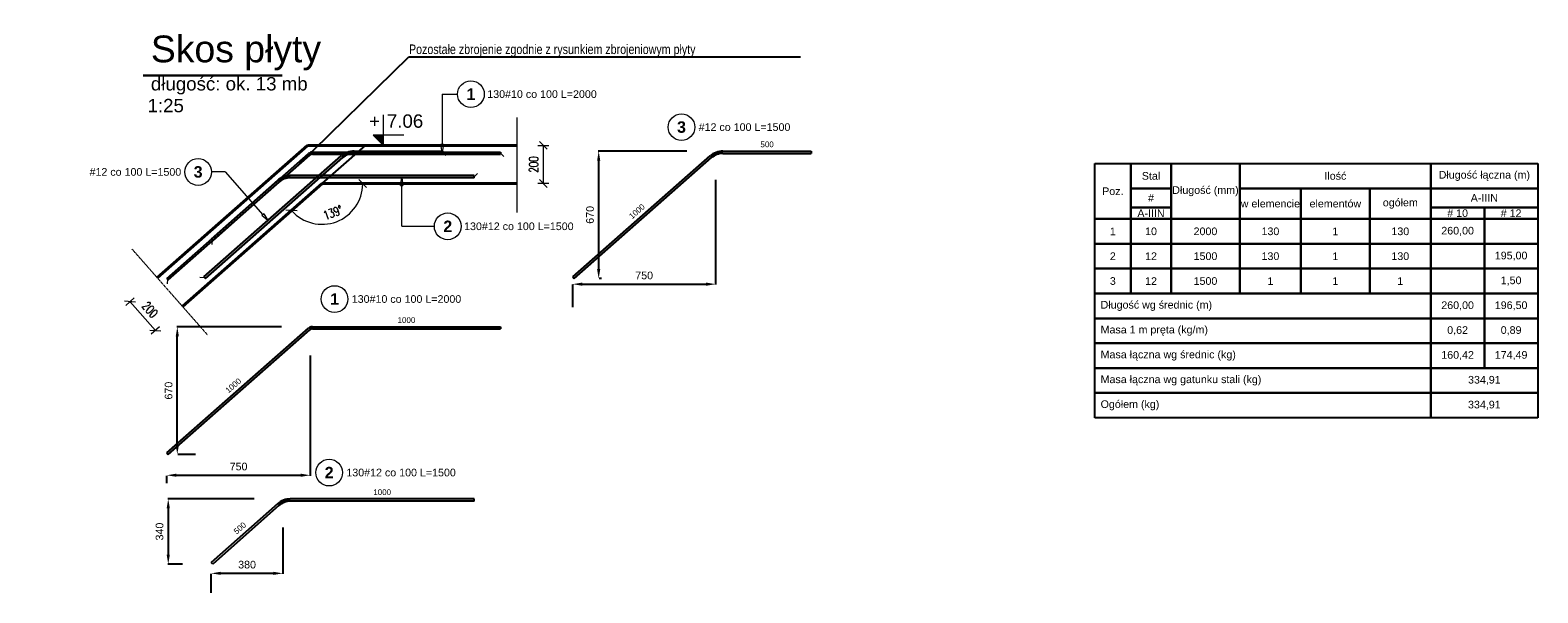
# Model space of a CAD drawing. Extents: x -1474 to 103285, y -318 to 75879.
# Tile 10 of 11: x 95392 to 103285, y -318 to 2626. Entities that reach past the tile are written whole.
import ezdxf
from ezdxf import colors
from ezdxf.entities.mleader import LeaderData, LeaderLine
from ezdxf.enums import TextEntityAlignment as Align
from ezdxf.math import Vec2, Vec3

# ---------------------------------------------------------------- set-up
doc = ezdxf.new("R2010")
doc.units = 0
doc.header["$LTSCALE"] = 8
doc.header["$MEASUREMENT"] = 0
doc.linetypes.add('HIDDEN', pattern=[0.375, 0.25, -0.125])
for name, color, linetype, lineweight in [('P-Linia1', 3, 'Continuous', 40), ('P-Linia3', 6, 'Continuous', 60), ('P-Opis', 1, 'Continuous', 18), ('P-Przerywana', 13, 'HIDDEN', 9), ('P-Wymiar', 254, 'Continuous', 9), ('RCAD_deskowanie', 3, 'Continuous', 40)]:
    doc.layers.add(name, color=color, linetype=linetype, lineweight=lineweight)
for name, color, linetype in [('RCAD_kształt pręta', 7, 'Continuous'), ('RCAD_opis kształtu pręta', 7, 'Continuous'), ('RCAD_pręt wyrzucony', 130, 'Continuous'), ('RCAD_symbole graficzne', 7, 'Continuous'), ('RCAD_tabele zbrojenia', 7, 'Continuous')]:
    doc.layers.add(name, color=color, linetype=linetype)
doc.styles.add('_Fd Opis', font='arial.ttf')
doc.styles.add('_Fdelita opis', font='arial.ttf')
doc.styles.add('ROMANS', font='romans.shx', dxfattribs={"width": 0.7})
doc.styles.add('style1', font='arial.ttf')
doc.styles.add('style2', font='arial.ttf', dxfattribs={"height": 40})
doc.styles.add('style3', font='arialbd.ttf')
doc.dimstyles.new('A25', dxfattribs={"dimscale": 27, "dimtxt": 1.75, "dimasz": 0.06, "dimexe": 0, "dimexo": 0, "dimgap": 1, "dimtad": 1, "dimdec": 4, "dimrnd": 0.1, "dimdsep": 46, "dimtxsty": 'ROMANS', "dimblk": '[[[[[[[[', "dimcen": 2, "dimdle": 2, "dimse1": 1, "dimse2": 1, "dimclrd": 256, "dimclrt": 1, "dimadec": 0, "dimazin": 0, "dimtfac": 1, "dimtdec": 4, "dimtix": 1, "dimtmove": 2, "dimatfit": 3, "dimldrblk": '[[[[[[[[', "dimfxl": 0, "dimtvp": 0.6, "dimtolj": 1, "dimlwd": -1, "dimarcsym": 0})
doc.dimstyles.new('RBCT DIM 20', dxfattribs={"dimtxt": 40, "dimasz": 50, "dimexe": 2.5, "dimexo": 150, "dimgap": 25, "dimtad": 1, "dimdec": 0, "dimzin": 1, "dimtxsty": 'style1', "dimcen": 50, "dimclrd": 8, "dimclre": 8, "dimclrt": 2, "dimadec": 0, "dimazin": 0, "dimtfac": 1, "dimtdec": 0, "dimtmove": 0, "dimatfit": 3, "dimfxl": 1, "dimarcsym": 0})

# ---------------------------------------------------------------- blocks, each defined once
blk = doc.blocks.new('[[[[[[[[')
at = {"layer": 'P-Wymiar'}
for p, q in [((-12.7, -12.7), (12.7, 12.7)), ((0, 0), (-4.6, 0)), ((0, 18), (0, -18))]:
    blk.add_line(p, q, dxfattribs=at)
blk = doc.blocks.new('*D155')
at = {"layer": 'Defpoints', "color": 0, "transparency": 16777216}
for p in [(96919.7, 1823.4), (96919.7, 1823.4), (97770.4, 1823.4), (96910.6, 1610.5), (95391.7, 478.8)]:
    blk.add_point(p, dxfattribs=at)
at = {"layer": 'P-Wymiar', "transparency": 16777216}
blk.add_arc((96919.7, 1823.4), 213.1, 221.7834, 359.56438, dxfattribs=at)
at = {"layer": 'P-Wymiar', "transparency": 16777216, "xscale": 1.62, "yscale": 1.62, "zscale": 1.62}
for p, rotation in [((97132.8, 1823.4), 89.78219082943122), ((96759.7, 1682.7), 131.5655863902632)]:
    blk.add_blockref('[[[[[[[[', p, dxfattribs=dict(at, rotation=rotation))
at = {"layer": 'P-Wymiar', "color": 1, "transparency": 16777216, "insert": (96977, 1671.4), "char_height": 47.25, "attachment_point": 5, "rotation": 20.67389, "style": 'ROMANS'}
blk.add_mtext('\\A1;139°', dxfattribs=at)
blk = doc.blocks.new('*D156')
at = {"layer": 'Defpoints', "color": 0, "transparency": 16777216}
for p in [(97940.1, 2023.4), (97940.1, 1823.4), (98078.1, 1823.4)]:
    blk.add_point(p, dxfattribs=at)
at = {"layer": 'P-Wymiar', "transparency": 16777216}
blk.add_line((98078.1, 2021.8), (98078.1, 1825), dxfattribs=at)
at = {"layer": 'P-Wymiar', "transparency": 16777216, "xscale": 1.62, "yscale": 1.62, "zscale": 1.62}
for p, rotation in [((98078.1, 2023.4), 90), ((98078.1, 1823.4), 270)]:
    blk.add_blockref('[[[[[[[[', p, dxfattribs=dict(at, rotation=rotation))
at = {"layer": 'P-Wymiar', "color": 1, "transparency": 16777216, "insert": (98027.5, 1923.4), "char_height": 47.25, "attachment_point": 5, "rotation": 90, "style": 'ROMANS'}
blk.add_mtext('\\A1;200', dxfattribs=at)
blk = doc.blocks.new('*D157')
at = {"layer": 'Defpoints', "color": 0, "transparency": 16777216}
for p in [(96057, 1330.7), (96189.1, 1180.6), (96046.8, 1055.3)]:
    blk.add_point(p, dxfattribs=at)
at = {"layer": 'P-Wymiar', "transparency": 16777216}
blk.add_line((95915.8, 1204.3), (96045.8, 1056.5), dxfattribs=at)
at = {"layer": 'P-Wymiar', "transparency": 16777216, "xscale": 1.62, "yscale": 1.62, "zscale": 1.62}
for p, rotation in [((95914.7, 1205.5), 131.347777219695), ((96046.8, 1055.3), 311.347777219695)]:
    blk.add_blockref('[[[[[[[[', p, dxfattribs=dict(at, rotation=rotation))
at = {"layer": 'P-Wymiar', "color": 1, "transparency": 16777216, "insert": (96018.8, 1163.8), "char_height": 47.25, "attachment_point": 5, "rotation": 311.34778, "style": 'ROMANS'}
blk.add_mtext('\\A1;200', dxfattribs=at)
blk = doc.blocks.new('*D158')
at = {"color": 8, "lineweight": -2, "transparency": 16777216}
for p, q in [((96857.8, 923.9), (96857.8, 294.9)), ((96107.8, 256.4), (96107.8, 294.9)), ((96157.8, 297.4), (96807.8, 297.4))]:
    blk.add_line(p, q, dxfattribs=at)
at = {"color": 8, "transparency": 16777216}
for points in [[(96157.8, 305.8), (96157.8, 289.1), (96107.8, 297.4)], [(96807.8, 305.8), (96807.8, 289.1), (96857.8, 297.4)]]:
    blk.add_solid(points, dxfattribs=at)
at = {"layer": 'Defpoints', "color": 0, "transparency": 16777216}
for p in [(96857.8, 1073.9), (96107.8, 406.4), (96857.8, 297.4)]:
    blk.add_point(p, dxfattribs=at)
at = {"color": 2, "transparency": 16777216, "insert": (96482.8, 342.8), "char_height": 40, "attachment_point": 5, "style": 'style1'}
blk.add_mtext('750', dxfattribs=at)
blk = doc.blocks.new('*D159')
at = {"color": 8, "lineweight": -2, "transparency": 16777216}
for p, q in [((96707.8, 1073.9), (96159.5, 1073.9)), ((96162, 456.4), (96162, 1023.9)), ((96257.8, 406.4), (96164.5, 406.4))]:
    blk.add_line(p, q, dxfattribs=at)
at = {"color": 8, "transparency": 16777216}
for points in [[(96153.7, 1023.9), (96170.4, 1023.9), (96162, 1073.9)], [(96153.7, 456.4), (96170.4, 456.4), (96162, 406.4)]]:
    blk.add_solid(points, dxfattribs=at)
at = {"layer": 'Defpoints', "color": 0, "transparency": 16777216}
for p in [(96162, 1073.9), (96857.8, 1073.9), (96107.8, 406.4)]:
    blk.add_point(p, dxfattribs=at)
at = {"color": 2, "transparency": 16777216, "insert": (96116.6, 740.2), "char_height": 40, "attachment_point": 5, "rotation": 90, "style": 'style1'}
blk.add_mtext('670', dxfattribs=at)
blk = doc.blocks.new('*D160')
at = {"color": 8, "lineweight": -2, "transparency": 16777216}
for p, q in [((98980, 1843.4), (98980, 1294.6)), ((98231.9, 1176.1), (98231.9, 1294.6)), ((98281.9, 1297.1), (98930, 1297.1))]:
    blk.add_line(p, q, dxfattribs=at)
at = {"color": 8, "transparency": 16777216}
for points in [[(98281.9, 1305.5), (98281.9, 1288.8), (98231.9, 1297.1)], [(98930, 1305.5), (98930, 1288.8), (98980, 1297.1)]]:
    blk.add_solid(points, dxfattribs=at)
at = {"layer": 'Defpoints', "color": 0, "transparency": 16777216}
for p in [(98980, 1993.4), (98231.9, 1326.1), (98980, 1297.1)]:
    blk.add_point(p, dxfattribs=at)
at = {"color": 2, "transparency": 16777216, "insert": (98606, 1342.5), "char_height": 40, "attachment_point": 5, "style": 'style1'}
blk.add_mtext('750', dxfattribs=at)
blk = doc.blocks.new('*D161')
at = {"color": 8, "lineweight": -2, "transparency": 16777216}
for p, q in [((98830, 1993.4), (98365.5, 1993.4)), ((98368, 1376.1), (98368, 1943.4)), ((98381.9, 1326.1), (98370.5, 1326.1))]:
    blk.add_line(p, q, dxfattribs=at)
at = {"color": 8, "transparency": 16777216}
for points in [[(98359.7, 1943.4), (98376.3, 1943.4), (98368, 1993.4)], [(98359.7, 1376.1), (98376.3, 1376.1), (98368, 1326.1)]]:
    blk.add_solid(points, dxfattribs=at)
at = {"layer": 'Defpoints', "color": 0, "transparency": 16777216}
for p in [(98368, 1993.4), (98980, 1993.4), (98231.9, 1326.1)]:
    blk.add_point(p, dxfattribs=at)
at = {"color": 2, "transparency": 16777216, "insert": (98322.6, 1659.7), "char_height": 40, "attachment_point": 5, "rotation": 90, "style": 'style1'}
blk.add_mtext('670', dxfattribs=at)
blk = doc.blocks.new('*D162')
at = {"color": 8, "lineweight": -2, "transparency": 16777216}
for p, q in [((96714.9, 23.5), (96714.9, -218.4)), ((96339.8, -317.8), (96339.8, -218.4)), ((96664.9, -215.9), (96389.8, -215.9))]:
    blk.add_line(p, q, dxfattribs=at)
at = {"color": 8, "transparency": 16777216}
for points in [[(96389.8, -207.6), (96389.8, -224.2), (96339.8, -215.9)], [(96664.9, -207.6), (96664.9, -224.2), (96714.9, -215.9)]]:
    blk.add_solid(points, dxfattribs=at)
at = {"layer": 'Defpoints', "color": 0, "transparency": 16777216}
for p in [(96714.9, 173.5), (96339.8, -167.8), (96339.8, -215.9)]:
    blk.add_point(p, dxfattribs=at)
at = {"color": 2, "transparency": 16777216, "insert": (96527.3, -170.5), "char_height": 40, "attachment_point": 5, "style": 'style1'}
blk.add_mtext('380', dxfattribs=at)
blk = doc.blocks.new('*D163')
at = {"color": 8, "lineweight": -2, "transparency": 16777216}
for p, q in [((96564.9, 173.5), (96112.1, 173.5)), ((96114.6, 123.5), (96114.6, -117.8)), ((96189.8, -167.8), (96112.1, -167.8))]:
    blk.add_line(p, q, dxfattribs=at)
at = {"color": 8, "transparency": 16777216}
for points in [[(96106.3, 123.5), (96123, 123.5), (96114.6, 173.5)], [(96106.3, -117.8), (96123, -117.8), (96114.6, -167.8)]]:
    blk.add_solid(points, dxfattribs=at)
at = {"layer": 'Defpoints', "color": 0, "transparency": 16777216}
for p in [(96714.9, 173.5), (96114.6, -167.8), (96339.8, -167.8)]:
    blk.add_point(p, dxfattribs=at)
at = {"color": 2, "transparency": 16777216, "insert": (96069.2, 2.8), "char_height": 40, "attachment_point": 5, "rotation": 90, "style": 'style1'}
blk.add_mtext('340', dxfattribs=at)

msp = doc.modelspace()

# ---------------------------------------------------------------- hatches: boundary and pattern name
at = {"layer": 'RCAD_kształt pręta'}
for points in [[(96114.43576, 1319.94693), (96107.82948, 1327.45407), (96849.29188, 1979.94098), (96855.89816, 1972.43384)], [(96869.11071, 1977.41957), (96869.11071, 1987.41957), (97854.10448, 1987.41957), (97854.10448, 1977.41957)], [(97087.77074, 1981.41957), (97087.77074, 1993.41957), (97550.10448, 1993.41957), (97550.10448, 1981.41957)], [(96309.08906, 1326.06564), (96301.16153, 1335.07421), (97020.38669, 1967.99235), (97028.31423, 1958.98379)], [(96685.94277, 1839.76597), (96693.90047, 1830.78404), (96347.74711, 1524.10338), (96339.78941, 1533.08531)], [(97715.42467, 1865.41957), (97715.42467, 1853.41957), (96753.5832, 1853.41957), (96753.5832, 1865.41957)]]:
    msp.add_hatch(color=4, dxfattribs=at).paths.add_polyline_path(points, flags=0)
h = msp.add_hatch(color=4, dxfattribs=at)
edge = h.paths.add_edge_path(flags=0)
edge.add_line((96869.11071, 1987.41957), (96869.11071, 1977.41957))
edge.add_arc((96869.11071, 1957.41957), 20, 90, 131.347777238)
edge.add_line((96855.89816, 1972.43384), (96849.29188, 1979.94098))
edge.add_arc((96869.11071, 1957.41957), 30, 450, 491.347777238, ccw=False)
h = msp.add_hatch(color=4, dxfattribs=at)
edge = h.paths.add_edge_path(flags=0)
edge.add_line((97087.77074, 1993.41957), (97087.77074, 1981.41957))
edge.add_arc((97087.77074, 1891.41957), 90, 90, 131.347777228)
edge.add_line((97028.31423, 1958.98379), (97020.38669, 1967.99235))
edge.add_arc((97087.77074, 1891.41957), 102, 450, 491.347777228, ccw=False)
h = msp.add_hatch(color=4, dxfattribs=at)
edge = h.paths.add_edge_path(flags=0)
edge.add_line((96753.5832, 1865.41957), (96753.5832, 1853.41957))
edge.add_arc((96753.5832, 1763.41957), 90, 90, 131.53990304)
edge.add_line((96693.90047, 1830.78404), (96685.94277, 1839.76597))
edge.add_arc((96753.5832, 1763.41957), 102, 450, 491.53990304, ccw=False)
at = {"layer": 'RCAD_pręt wyrzucony'}
h = msp.add_hatch(color=4, dxfattribs=at)
edge = h.paths.add_edge_path(flags=0)
edge.add_line((99018.52375, 1993.41957), (99018.52375, 1981.41957))
edge.add_arc((99018.52375, 1891.41957), 90, 90, 131.347777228)
edge.add_line((98959.06724, 1958.98379), (98951.13971, 1967.99235))
edge.add_arc((99018.52375, 1891.41957), 102, 450, 491.347777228, ccw=False)
for points in [[(99018.52375, 1981.41957), (99018.52375, 1993.41957), (99480.8575, 1993.41957), (99480.8575, 1981.41957)], [(98239.84208, 1326.06564), (98231.91454, 1335.07421), (98951.13971, 1967.99235), (98959.06724, 1958.98379)], [(96114.43576, 406.44421), (96107.82948, 413.95134), (96849.29188, 1066.43825), (96855.89816, 1058.93112)], [(96869.11071, 1063.91685), (96869.11071, 1073.91685), (97854.10448, 1073.91685), (97854.10448, 1063.91685)], [(97715.42467, 173.50116), (97715.42467, 161.50116), (96753.5832, 161.50116), (96753.5832, 173.50116)], [(96685.94277, 147.84756), (96693.90047, 138.86563), (96347.74711, -167.81503), (96339.78941, -158.8331)]]:
    msp.add_hatch(color=4, dxfattribs=at).paths.add_polyline_path(points, flags=0)
h = msp.add_hatch(color=4, dxfattribs=at)
edge = h.paths.add_edge_path(flags=0)
edge.add_line((96869.11071, 1073.91685), (96869.11071, 1063.91685))
edge.add_arc((96869.11071, 1043.91685), 20, 90, 131.347777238)
edge.add_line((96855.89816, 1058.93112), (96849.29188, 1066.43825))
edge.add_arc((96869.11071, 1043.91685), 30, 450, 491.347777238, ccw=False)
h = msp.add_hatch(color=4, dxfattribs=at)
edge = h.paths.add_edge_path(flags=0)
edge.add_line((96753.5832, 173.50116), (96753.5832, 161.50116))
edge.add_arc((96753.5832, 71.50116), 90, 90, 131.53990304)
edge.add_line((96693.90047, 138.86563), (96685.94277, 147.84756))
edge.add_arc((96753.5832, 71.50116), 102, 450, 491.53990304, ccw=False)
at = {"layer": 'RCAD_symbole graficzne'}
msp.add_hatch(color=1, dxfattribs=at).paths.add_polyline_path([(97187.99863, 2076.7529), (97241.33196, 2023.41957), (97241.33196, 2076.7529)], flags=0)

# ---------------------------------------------------------------- linework, layer by layer
msp.add_lwpolyline([(96624.57669, 1563.73277), (97146.94805, 2023.41957)])
at = {"layer": 'P-Linia3', "color": 6, "linetype": 'Continuous', "lineweight": 30}
msp.add_line((95983.39495, 2388.7903), (96710.32539, 2388.7903), dxfattribs=at)
at = {"layer": 'P-Przerywana'}
for points in [[(97940.10448, 2169.80666), (97940.10448, 1671.63498)], [(95924.89561, 1480.83985), (96321.27235, 1030.41174)]]:
    msp.add_lwpolyline(points, dxfattribs=at)
at = {"layer": 'RCAD_deskowanie'}
for points in [[(96844.20576, 2023.41957), (96057.02119, 1330.69715)], [(97940.10448, 2023.41957), (96844.20576, 2023.41957)], [(96919.67532, 1823.41957), (96189.14677, 1180.55445)], [(97940.10448, 1823.41957), (96919.67532, 1823.41957)]]:
    msp.add_lwpolyline(points, dxfattribs=at)
at = {"layer": 'RCAD_kształt pręta', "color": 4}
for p, q in [((96107.82948, 1327.45407), (96849.29188, 1979.94098)), ((96869.11071, 1987.41957), (97854.10448, 1987.41957)), ((96869.11071, 1977.41957), (97854.10448, 1977.41957)), ((97087.77074, 1993.41957), (97550.10448, 1993.41957)), ((97087.77074, 1981.41957), (97550.10448, 1981.41957)), ((97550.10448, 1993.41957), (97550.10448, 1981.41957)), ((97854.10448, 1987.41957), (97854.10448, 1977.41957)), ((96114.43576, 1319.94693), (96855.89816, 1972.43384)), ((96301.16153, 1335.07421), (97020.38669, 1967.99235)), ((96309.08906, 1326.06564), (97028.31423, 1958.98379)), ((96685.94277, 1839.76597), (96339.78941, 1533.08531)), ((96693.90047, 1830.78404), (96347.74711, 1524.10338)), ((97715.42467, 1865.41957), (96753.5832, 1865.41957)), ((97715.42467, 1853.41957), (96753.5832, 1853.41957)), ((97715.42467, 1853.41957), (97715.42467, 1865.41957)), ((96347.74711, 1524.10338), (96339.78941, 1533.08531)), ((96107.82948, 1327.45407), (96114.43576, 1319.94693)), ((96301.16153, 1335.07421), (96309.08906, 1326.06564))]:
    msp.add_line(p, q, dxfattribs=at)
at = {"layer": 'RCAD_kształt pręta', "color": 2, "lineweight": 5}
for p, q in [((97550.10448, 1987.41957), (97567.60448, 1969.91957)), ((97854.10448, 1982.41957), (97871.60448, 1964.91957)), ((97715.42467, 1859.41957), (97732.92467, 1876.91957)), ((96343.76826, 1528.59434), (96342.27459, 1503.89072)), ((96111.13262, 1323.7005), (96109.55612, 1299.00203)), ((96305.1253, 1330.56992), (96280.42682, 1332.14642))]:
    msp.add_line(p, q, dxfattribs=at)
at = {"layer": 'RCAD_kształt pręta', "color": 4}
for centre, radius, end in [((96869.11071, 1957.41957), 30, 131.347777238), ((96869.11071, 1957.41957), 20, 131.347777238), ((97087.77074, 1891.41957), 102, 131.347777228), ((97087.77074, 1891.41957), 90, 131.347777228), ((96753.5832, 1763.41957), 102, 131.53990304), ((96753.5832, 1763.41957), 90, 131.53990304)]:
    msp.add_arc(centre, radius, 90, end, dxfattribs=at)
at = {"layer": 'RCAD_opis kształtu pręta', "color": 8, "lineweight": 0}
for p, q in [((97548.85969, 2291.33399), (97548.85969, 2027.41957)), ((97548.85969, 2291.33399), (97629.08009, 2291.33399)), ((97548.85969, 1987.41957), (97542.19303, 2027.41957)), ((97555.52636, 2027.41957), (97542.19303, 2027.41957)), ((97555.52636, 2027.41957), (97548.85969, 1987.41957)), ((96412.73412, 1884.086), (96341.14431, 1884.086)), ((96412.73412, 1884.086), (96609.89363, 1660.0411)), ((97330.25875, 1813.41957), (97336.92542, 1853.41957)), ((97336.92542, 1853.41957), (97343.59209, 1813.41957)), ((97330.25875, 1813.41957), (97343.59209, 1813.41957)), ((97336.92542, 1599.71983), (97336.92542, 1813.41957)), ((96614.89839, 1664.44529), (96604.88887, 1655.63691)), ((96614.89839, 1664.44529), (96636.31875, 1630.01256)), ((96636.31875, 1630.01256), (96604.88887, 1655.63691)), ((97336.92542, 1599.71983), (97507.82819, 1599.71983))]:
    msp.add_line(p, q, dxfattribs=at)
for centre in [(97699.08009, 2291.33399), (96271.14431, 1884.086), (97577.82819, 1599.71983)]:
    msp.add_circle(centre, 70, dxfattribs=at)
at = {"layer": 'RCAD_pręt wyrzucony', "color": 4}
for p, q in [((99018.52375, 1993.41957), (99480.8575, 1993.41957)), ((99018.52375, 1981.41957), (99480.8575, 1981.41957)), ((99480.8575, 1993.41957), (99480.8575, 1981.41957)), ((98231.91454, 1335.07421), (98951.13971, 1967.99235)), ((98239.84208, 1326.06564), (98959.06724, 1958.98379)), ((98231.91454, 1335.07421), (98239.84208, 1326.06564)), ((96107.82948, 413.95134), (96849.29188, 1066.43825)), ((96114.43576, 406.44421), (96855.89816, 1058.93112)), ((96869.11071, 1073.91685), (97854.10448, 1073.91685)), ((96869.11071, 1063.91685), (97854.10448, 1063.91685)), ((97854.10448, 1073.91685), (97854.10448, 1063.91685)), ((96107.82948, 413.95134), (96114.43576, 406.44421)), ((97715.42467, 173.50116), (96753.5832, 173.50116)), ((97715.42467, 161.50116), (96753.5832, 161.50116)), ((97715.42467, 161.50116), (97715.42467, 173.50116)), ((96685.94277, 147.84756), (96339.78941, -158.8331)), ((96693.90047, 138.86563), (96347.74711, -167.81503)), ((96347.74711, -167.81503), (96339.78941, -158.8331))]:
    msp.add_line(p, q, dxfattribs=at)
at = {"layer": 'RCAD_pręt wyrzucony', "color": 8, "lineweight": 0}
for centre in [(98801.49796, 2118.61497), (96985.35284, 1219.16818), (96957.06595, 311.3315)]:
    msp.add_circle(centre, 70, dxfattribs=at)
at = {"layer": 'RCAD_pręt wyrzucony', "color": 4}
for centre, radius, end in [((99018.52375, 1891.41957), 102, 131.347777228), ((99018.52375, 1891.41957), 90, 131.347777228), ((96869.11071, 1043.91685), 30, 131.347777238), ((96869.11071, 1043.91685), 20, 131.347777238), ((96753.5832, 71.50116), 102, 131.53990304), ((96753.5832, 71.50116), 90, 131.53990304)]:
    msp.add_arc(centre, radius, 90, end, dxfattribs=at)
at = {"layer": 'RCAD_symbole graficzne', "color": 1, "lineweight": 0}
for p, q in [((97241.33196, 2023.41957), (97241.33196, 2183.41957)), ((97347.99863, 2076.7529), (97187.99863, 2076.7529)), ((97187.99863, 2076.7529), (97241.33196, 2023.41957)), ((97321.33196, 2023.41957), (97161.33196, 2023.41957))]:
    msp.add_line(p, q, dxfattribs=at)
at = {"layer": 'RCAD_tabele zbrojenia', "color": 242}
for p, q in [((100964.57839, 1928.33113), (103284.57839, 1928.33113)), ((100964.57839, 598.33113), (100964.57839, 1928.33113)), ((100964.57839, 1928.33113), (101154.57839, 1928.33113)), ((100964.57839, 1638.33113), (100964.57839, 1928.33113)), ((101154.57839, 1928.33113), (101154.57839, 1638.33113)), ((101154.57839, 1928.33113), (101364.57839, 1928.33113)), ((101154.57839, 1798.33113), (101154.57839, 1928.33113)), ((101364.57839, 1928.33113), (101724.57839, 1928.33113)), ((101364.57839, 1638.33113), (101364.57839, 1928.33113)), ((101364.57839, 1928.33113), (101364.57839, 1798.33113)), ((101724.57839, 1928.33113), (101724.57839, 1638.33113)), ((101724.57839, 1928.33113), (102724.57839, 1928.33113)), ((101724.57839, 1798.33113), (101724.57839, 1928.33113)), ((102724.57839, 1928.33113), (102724.57839, 1798.33113)), ((102724.57839, 1928.33113), (103284.57839, 1928.33113)), ((102724.57839, 1798.33113), (102724.57839, 1928.33113)), ((103284.57839, 1928.33113), (103284.57839, 598.33113)), ((103284.57839, 1928.33113), (103284.57839, 1798.33113)), ((101364.57839, 1798.33113), (101154.57839, 1798.33113)), ((101154.57839, 1798.33113), (101364.57839, 1798.33113)), ((101154.57839, 1698.33113), (101154.57839, 1798.33113)), ((101364.57839, 1798.33113), (101364.57839, 1698.33113)), ((102724.57839, 1798.33113), (101724.57839, 1798.33113)), ((101724.57839, 1798.33113), (102044.57839, 1798.33113)), ((101724.57839, 1638.33113), (101724.57839, 1798.33113)), ((102044.57839, 1798.33113), (102404.57839, 1798.33113)), ((102044.57839, 1638.33113), (102044.57839, 1798.33113)), ((102044.57839, 1798.33113), (102044.57839, 1638.33113)), ((102404.57839, 1798.33113), (102724.57839, 1798.33113)), ((102404.57839, 1638.33113), (102404.57839, 1798.33113)), ((102404.57839, 1798.33113), (102404.57839, 1638.33113)), ((102724.57839, 1798.33113), (102724.57839, 1638.33113)), ((103284.57839, 1798.33113), (102724.57839, 1798.33113)), ((102724.57839, 1798.33113), (103284.57839, 1798.33113)), ((102724.57839, 1698.33113), (102724.57839, 1798.33113)), ((103284.57839, 1798.33113), (103284.57839, 1698.33113)), ((101364.57839, 1698.33113), (101154.57839, 1698.33113)), ((101154.57839, 1698.33113), (101364.57839, 1698.33113)), ((101154.57839, 1638.33113), (101154.57839, 1698.33113)), ((101364.57839, 1698.33113), (101364.57839, 1638.33113)), ((103284.57839, 1698.33113), (102724.57839, 1698.33113)), ((102724.57839, 1698.33113), (103004.57839, 1698.33113)), ((102724.57839, 1638.33113), (102724.57839, 1698.33113)), ((103004.57839, 1698.33113), (103004.57839, 1638.33113)), ((103004.57839, 1698.33113), (103284.57839, 1698.33113)), ((103004.57839, 1638.33113), (103004.57839, 1698.33113)), ((103284.57839, 1698.33113), (103284.57839, 1638.33113)), ((101154.57839, 1638.33113), (100964.57839, 1638.33113)), ((100964.57839, 1638.33113), (101154.57839, 1638.33113)), ((100964.57839, 1508.33113), (100964.57839, 1638.33113)), ((101364.57839, 1638.33113), (101154.57839, 1638.33113)), ((101154.57839, 1638.33113), (101154.57839, 1508.33113)), ((101154.57839, 1638.33113), (101364.57839, 1638.33113)), ((101154.57839, 1508.33113), (101154.57839, 1638.33113)), ((101724.57839, 1638.33113), (101364.57839, 1638.33113)), ((101364.57839, 1638.33113), (101364.57839, 1508.33113)), ((101364.57839, 1638.33113), (101724.57839, 1638.33113)), ((101364.57839, 1508.33113), (101364.57839, 1638.33113)), ((102044.57839, 1638.33113), (101724.57839, 1638.33113)), ((101724.57839, 1638.33113), (101724.57839, 1508.33113)), ((101724.57839, 1638.33113), (102044.57839, 1638.33113)), ((101724.57839, 1508.33113), (101724.57839, 1638.33113)), ((102404.57839, 1638.33113), (102044.57839, 1638.33113)), ((102044.57839, 1638.33113), (102044.57839, 1508.33113)), ((102044.57839, 1638.33113), (102404.57839, 1638.33113)), ((102044.57839, 1508.33113), (102044.57839, 1638.33113)), ((102724.57839, 1638.33113), (102404.57839, 1638.33113)), ((102404.57839, 1638.33113), (102404.57839, 1508.33113)), ((102404.57839, 1638.33113), (102724.57839, 1638.33113)), ((102404.57839, 1508.33113), (102404.57839, 1638.33113)), ((103004.57839, 1638.33113), (102724.57839, 1638.33113)), ((102724.57839, 1638.33113), (102724.57839, 1508.33113)), ((102724.57839, 1638.33113), (103004.57839, 1638.33113)), ((102724.57839, 1508.33113), (102724.57839, 1638.33113)), ((103284.57839, 1638.33113), (103004.57839, 1638.33113)), ((103004.57839, 1638.33113), (103004.57839, 1508.33113)), ((103004.57839, 1638.33113), (103284.57839, 1638.33113)), ((103004.57839, 1508.33113), (103004.57839, 1638.33113)), ((103284.57839, 1638.33113), (103284.57839, 1508.33113)), ((101154.57839, 1508.33113), (100964.57839, 1508.33113)), ((100964.57839, 1508.33113), (101154.57839, 1508.33113)), ((100964.57839, 1378.33113), (100964.57839, 1508.33113)), ((101364.57839, 1508.33113), (101154.57839, 1508.33113)), ((101154.57839, 1508.33113), (101154.57839, 1378.33113)), ((101154.57839, 1508.33113), (101364.57839, 1508.33113)), ((101154.57839, 1378.33113), (101154.57839, 1508.33113)), ((101724.57839, 1508.33113), (101364.57839, 1508.33113)), ((101364.57839, 1508.33113), (101364.57839, 1378.33113)), ((101364.57839, 1508.33113), (101724.57839, 1508.33113)), ((101364.57839, 1378.33113), (101364.57839, 1508.33113)), ((102044.57839, 1508.33113), (101724.57839, 1508.33113)), ((101724.57839, 1508.33113), (101724.57839, 1378.33113)), ((101724.57839, 1508.33113), (102044.57839, 1508.33113)), ((101724.57839, 1378.33113), (101724.57839, 1508.33113)), ((102404.57839, 1508.33113), (102044.57839, 1508.33113)), ((102044.57839, 1508.33113), (102044.57839, 1378.33113)), ((102044.57839, 1508.33113), (102404.57839, 1508.33113)), ((102044.57839, 1378.33113), (102044.57839, 1508.33113)), ((102724.57839, 1508.33113), (102404.57839, 1508.33113)), ((102404.57839, 1508.33113), (102404.57839, 1378.33113)), ((102404.57839, 1508.33113), (102724.57839, 1508.33113)), ((102404.57839, 1378.33113), (102404.57839, 1508.33113)), ((103004.57839, 1508.33113), (102724.57839, 1508.33113)), ((102724.57839, 1508.33113), (102724.57839, 1378.33113)), ((102724.57839, 1508.33113), (103004.57839, 1508.33113)), ((102724.57839, 1378.33113), (102724.57839, 1508.33113)), ((103284.57839, 1508.33113), (103004.57839, 1508.33113)), ((103004.57839, 1508.33113), (103004.57839, 1378.33113)), ((103004.57839, 1508.33113), (103284.57839, 1508.33113)), ((103004.57839, 1378.33113), (103004.57839, 1508.33113)), ((103284.57839, 1508.33113), (103284.57839, 1378.33113)), ((101154.57839, 1378.33113), (100964.57839, 1378.33113)), ((100964.57839, 1378.33113), (101154.57839, 1378.33113)), ((100964.57839, 1248.33113), (100964.57839, 1378.33113)), ((101364.57839, 1378.33113), (101154.57839, 1378.33113)), ((101154.57839, 1378.33113), (101154.57839, 1248.33113)), ((101154.57839, 1378.33113), (101364.57839, 1378.33113)), ((101154.57839, 1248.33113), (101154.57839, 1378.33113)), ((101724.57839, 1378.33113), (101364.57839, 1378.33113)), ((101364.57839, 1378.33113), (101364.57839, 1248.33113)), ((101364.57839, 1378.33113), (101724.57839, 1378.33113)), ((101364.57839, 1248.33113), (101364.57839, 1378.33113)), ((102044.57839, 1378.33113), (101724.57839, 1378.33113)), ((101724.57839, 1378.33113), (101724.57839, 1248.33113)), ((101724.57839, 1378.33113), (102044.57839, 1378.33113)), ((101724.57839, 1248.33113), (101724.57839, 1378.33113)), ((102404.57839, 1378.33113), (102044.57839, 1378.33113)), ((102044.57839, 1378.33113), (102044.57839, 1248.33113)), ((102044.57839, 1378.33113), (102404.57839, 1378.33113)), ((102044.57839, 1248.33113), (102044.57839, 1378.33113)), ((102724.57839, 1378.33113), (102404.57839, 1378.33113)), ((102404.57839, 1378.33113), (102404.57839, 1248.33113)), ((102404.57839, 1378.33113), (102724.57839, 1378.33113)), ((102404.57839, 1248.33113), (102404.57839, 1378.33113)), ((103004.57839, 1378.33113), (102724.57839, 1378.33113)), ((102724.57839, 1378.33113), (102724.57839, 1248.33113)), ((102724.57839, 1378.33113), (103004.57839, 1378.33113)), ((102724.57839, 1248.33113), (102724.57839, 1378.33113)), ((103284.57839, 1378.33113), (103004.57839, 1378.33113)), ((103004.57839, 1378.33113), (103004.57839, 1248.33113)), ((103004.57839, 1378.33113), (103284.57839, 1378.33113)), ((103004.57839, 1248.33113), (103004.57839, 1378.33113)), ((103284.57839, 1378.33113), (103284.57839, 1248.33113)), ((100964.57839, 1248.33113), (102724.57839, 1248.33113)), ((100964.57839, 1118.33113), (100964.57839, 1248.33113)), ((101154.57839, 1248.33113), (100964.57839, 1248.33113)), ((101364.57839, 1248.33113), (101154.57839, 1248.33113)), ((101724.57839, 1248.33113), (101364.57839, 1248.33113)), ((102044.57839, 1248.33113), (101724.57839, 1248.33113)), ((102404.57839, 1248.33113), (102044.57839, 1248.33113)), ((102724.57839, 1248.33113), (102404.57839, 1248.33113)), ((102724.57839, 1248.33113), (102724.57839, 1118.33113)), ((103004.57839, 1248.33113), (102724.57839, 1248.33113)), ((102724.57839, 1248.33113), (103004.57839, 1248.33113)), ((102724.57839, 1118.33113), (102724.57839, 1248.33113)), ((103284.57839, 1248.33113), (103004.57839, 1248.33113)), ((103004.57839, 1248.33113), (103004.57839, 1118.33113)), ((103004.57839, 1248.33113), (103284.57839, 1248.33113)), ((103004.57839, 1118.33113), (103004.57839, 1248.33113)), ((103284.57839, 1248.33113), (103284.57839, 1118.33113)), ((100964.57839, 1118.33113), (102724.57839, 1118.33113)), ((100964.57839, 988.33113), (100964.57839, 1118.33113)), ((102724.57839, 1118.33113), (100964.57839, 1118.33113)), ((102724.57839, 1118.33113), (102724.57839, 988.33113)), ((103004.57839, 1118.33113), (102724.57839, 1118.33113)), ((102724.57839, 1118.33113), (103004.57839, 1118.33113)), ((102724.57839, 988.33113), (102724.57839, 1118.33113)), ((103284.57839, 1118.33113), (103004.57839, 1118.33113)), ((103004.57839, 1118.33113), (103004.57839, 988.33113)), ((103004.57839, 1118.33113), (103284.57839, 1118.33113)), ((103004.57839, 988.33113), (103004.57839, 1118.33113)), ((103284.57839, 1118.33113), (103284.57839, 988.33113)), ((100964.57839, 988.33113), (102724.57839, 988.33113)), ((100964.57839, 858.33113), (100964.57839, 988.33113)), ((102724.57839, 988.33113), (100964.57839, 988.33113)), ((102724.57839, 988.33113), (102724.57839, 858.33113)), ((103004.57839, 988.33113), (102724.57839, 988.33113)), ((102724.57839, 988.33113), (103004.57839, 988.33113)), ((102724.57839, 858.33113), (102724.57839, 988.33113)), ((103284.57839, 988.33113), (103004.57839, 988.33113)), ((103004.57839, 988.33113), (103004.57839, 858.33113)), ((103004.57839, 988.33113), (103284.57839, 988.33113)), ((103004.57839, 858.33113), (103004.57839, 988.33113)), ((103284.57839, 988.33113), (103284.57839, 858.33113)), ((100964.57839, 858.33113), (102724.57839, 858.33113)), ((100964.57839, 728.33113), (100964.57839, 858.33113)), ((102724.57839, 858.33113), (100964.57839, 858.33113)), ((102724.57839, 858.33113), (102724.57839, 728.33113)), ((102724.57839, 858.33113), (103284.57839, 858.33113)), ((102724.57839, 728.33113), (102724.57839, 858.33113)), ((103004.57839, 858.33113), (102724.57839, 858.33113)), ((103284.57839, 858.33113), (103004.57839, 858.33113)), ((103284.57839, 858.33113), (103284.57839, 728.33113)), ((100964.57839, 728.33113), (102724.57839, 728.33113)), ((100964.57839, 598.33113), (100964.57839, 728.33113)), ((102724.57839, 728.33113), (100964.57839, 728.33113)), ((102724.57839, 728.33113), (102724.57839, 598.33113)), ((103284.57839, 728.33113), (102724.57839, 728.33113)), ((102724.57839, 728.33113), (103284.57839, 728.33113)), ((102724.57839, 598.33113), (102724.57839, 728.33113)), ((103284.57839, 728.33113), (103284.57839, 598.33113)), ((103284.57839, 598.33113), (100964.57839, 598.33113)), ((102724.57839, 598.33113), (100964.57839, 598.33113)), ((103284.57839, 598.33113), (102724.57839, 598.33113))]:
    msp.add_line(p, q, dxfattribs=at)

# ---------------------------------------------------------------- texts
at = {"layer": 'P-Linia1', "color": 1, "lineweight": 30, "style": '_Fdelita opis'}
msp.add_text('długość: ok. 13 mb', height=70, dxfattribs=at).set_placement((96023.73083, 2310.56158))
at = {"layer": 'P-Linia1', "color": 3, "lineweight": 30, "style": '_Fdelita opis'}
msp.add_text('1:25', height=70, dxfattribs=at).set_placement((96006.25446, 2196.54325))
at = {"layer": 'P-Linia3', "color": 6, "lineweight": 30, "style": '_Fdelita opis'}
msp.add_text('Skos płyty', height=140, dxfattribs=at).set_placement((96023.65728, 2457.95036))
at = {"layer": 'RCAD_opis kształtu pręta', "color": 1, "attachment_point": 5}
for s, insert, char_height, style in [('1', (97699.08009, 2291.33399), 60, 'style3'), ('130#10 co 100 L=2000', (98071.3584, 2291.33399), 40, 'style1'), ('#12 co 100 L=1500', (95942.72685, 1884.086), 40, 'style1'), ('3', (96271.14431, 1884.086), 60, 'style3'), ('2', (97577.82819, 1599.71983), 60, 'style3'), ('130#12 co 100 L=1500', (97950.10649, 1599.71983), 40, 'style1')]:
    msp.add_mtext(s, dxfattribs=dict(at, insert=insert, char_height=char_height, style=style))
at = {"layer": 'RCAD_pręt wyrzucony', "color": 1, "attachment_point": 5}
for s, insert, char_height, style in [('3', (98801.49796, 2118.61497), 60, 'style3'), ('500', (99249.69063, 2028.41957), 30, 'style1'), ('1', (96985.35284, 1219.16818), 60, 'style3'), ('1000', (97361.6076, 1108.91685), 30, 'style1'), ('2', (96957.06595, 311.3315), 60, 'style3'), ('1000', (97234.50394, 208.50116), 30, 'style1')]:
    msp.add_mtext(s, dxfattribs=dict(at, insert=insert, char_height=char_height, style=style))
at = {"layer": 'RCAD_pręt wyrzucony', "color": 2, "char_height": 40, "attachment_point": 4, "style": 'style1'}
for s, insert in [('#12 co 100 L=1500', (98891.49796, 2118.61497)), ('130#10 co 100 L=2000', (97075.35284, 1219.16818)), ('130#12 co 100 L=1500', (97047.06595, 311.3315))]:
    msp.add_mtext(s, dxfattribs=dict(at, insert=insert))
at = {"layer": 'RCAD_pręt wyrzucony', "color": 1, "char_height": 30, "attachment_point": 5, "style": 'style1'}
for s, insert, rotation in [('1000', (98568.40515, 1677.80825), 41.347777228), ('1000', (96455.4387, 766.46977), 41.347777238), ('500', (96489.65614, 20.70452), 41.53990304)]:
    msp.add_mtext(s, dxfattribs=dict(at, insert=insert, rotation=rotation))
at = {"layer": 'RCAD_symbole graficzne', "color": 2, "style": 'style1'}
msp.add_text('+', height=70, dxfattribs=at).set_placement((97223.55419, 2094.53068), align=Align.BOTTOM_RIGHT)
msp.add_text('7.06 ', height=70, dxfattribs=at).set_placement((97259.10974, 2094.53068), align=Align.BOTTOM_LEFT)
at = {"layer": 'RCAD_tabele zbrojenia', "color": 3, "char_height": 40, "style": 'style2'}
for s, insert, width, attachment_point in [('Ilość', (102224.57839, 1863.33113), 1000, 5), ('Długość łączna (m)', (103004.57839, 1863.33113), 560, 5), ('Stal', (101259.57839, 1863.33113), 210, 5), ('Długość (mm)', (101544.57839, 1783.33113), 360, 5), ('Poz.', (101059.57839, 1783.33113), 190, 5), ('#', (101259.57839, 1748.33113), 210, 5), ('w elemencie', (101884.57839, 1718.33113), 320, 5), ('elementów', (102224.57839, 1718.33113), 360, 5), ('ogółem', (102564.57839, 1718.33113), 320, 5), ('A-IIIN', (103004.57839, 1748.33113), 560, 5), ('A-IIIN', (101259.57839, 1668.33113), 210, 5), ('# 10', (102864.57839, 1668.33113), 280, 5), ('# 12', (103144.57839, 1668.33113), 280, 5), ('  Długość wg średnic (m)', (100964.57839, 1183.33113), 1760, 4), ('  Masa 1 m pręta (kg/m)', (100964.57839, 1053.33113), 1760, 4), ('  Masa łączna wg średnic (kg)', (100964.57839, 923.33113), 1760, 4), ('  Masa łączna wg gatunku stali (kg)', (100964.57839, 793.33113), 1760, 4), ('  Ogółem (kg)', (100964.57839, 663.33113), 1760, 4)]:
    msp.add_mtext(s, dxfattribs=dict(at, insert=insert, width=width, attachment_point=attachment_point))
at = {"layer": 'RCAD_tabele zbrojenia', "color": 2, "char_height": 40, "attachment_point": 5, "style": 'style2'}
for s, insert, width in [('1', (101059.57839, 1573.33113), 190), ('10', (101259.57839, 1573.33113), 210), ('2000', (101544.57839, 1573.33113), 360), ('130', (101884.57839, 1573.33113), 320), ('1', (102224.57839, 1573.33113), 360), ('130', (102564.57839, 1573.33113), 320), ('260,00', (102864.57839, 1573.33113), 280), ('2', (101059.57839, 1443.33113), 190), ('12', (101259.57839, 1443.33113), 210), ('1500', (101544.57839, 1443.33113), 360), ('130', (101884.57839, 1443.33113), 320), ('1', (102224.57839, 1443.33113), 360), ('130', (102564.57839, 1443.33113), 320), ('195,00', (103144.57839, 1443.33113), 280), ('3', (101059.57839, 1313.33113), 190), ('12', (101259.57839, 1313.33113), 210), ('1500', (101544.57839, 1313.33113), 360), ('1', (101884.57839, 1313.33113), 320), ('1', (102224.57839, 1313.33113), 360), ('1', (102564.57839, 1313.33113), 320), ('1,50', (103144.57839, 1313.33113), 280), ('260,00', (102864.57839, 1183.33113), 280), ('196,50', (103144.57839, 1183.33113), 280), ('0,62', (102864.57839, 1053.33113), 280), ('0,89', (103144.57839, 1053.33113), 280), ('160,42', (102864.57839, 923.33113), 280), ('174,49', (103144.57839, 923.33113), 280), ('334,91', (103004.57839, 793.33113), 560), ('334,91', (103004.57839, 663.33113), 560)]:
    msp.add_mtext(s, dxfattribs=dict(at, insert=insert, width=width))

# ---------------------------------------------------------------- dimensions: what is measured, and where the dimension line sits
for base, p1, p2, text, picture, middle in [((98980.03428, 1297.11726), (98231.91454, 1326.06564), (98980.03428, 1993.41957), '750', '*D160', (98605.97441, 1342.54018)), ((96857.79028, 297.4192), (96107.82948, 406.44421), (96857.79028, 1073.91685), '750', '*D158', (96482.80988, 342.84212)), ((96339.78941, -215.89834), (96714.89823, 173.50116), (96339.78941, -167.81503), '380', '*D162', (96527.34382, -170.46178))]:
    dim = msp.add_linear_dim(base=base, p1=p1, p2=p2, text=text, dimstyle='RBCT DIM 20')
    dim.commit()
    dim.dimension.update_dxf_attribs({"geometry": picture, "text_midpoint": middle})
for base, p1, p2, text, picture, middle in [((98368.00554, 1993.41957), (98231.91454, 1326.06564), (98980.03428, 1993.41957), '670', '*D161', (98322.58262, 1659.74261)), ((96162.04574, 1073.91685), (96107.82948, 406.44421), (96857.79028, 1073.91685), '670', '*D159', (96116.62282, 740.18053)), ((96114.61831, -167.81503), (96714.89823, 173.50116), (96339.78941, -167.81503), '340', '*D163', (96069.18175, 2.84307))]:
    dim = msp.add_linear_dim(base=base, p1=p1, p2=p2, angle=90, text=text, dimstyle='RBCT DIM 20')
    dim.commit()
    dim.dimension.update_dxf_attribs({"geometry": picture, "text_midpoint": middle})
at = {"layer": 'P-Wymiar'}
dim = msp.add_linear_dim(base=(98078.08404, 1823.41957), p1=(97940.10448, 2023.41957), p2=(97940.10448, 1823.41957), angle=90, dimstyle='A25', dxfattribs=at)
dim.commit()
dim.dimension.update_dxf_attribs({"geometry": '*D156', "text_midpoint": (98027.45904, 1923.41957)})
dim = msp.add_angular_dim_2l(base=(96910.62331, 1610.53692), line1=((97770.42652, 1823.41957), (96919.67532, 1823.41957)), line2=((96919.67532, 1823.41957), (95391.74538, 478.84122)), dimstyle='A25', dxfattribs=at)
dim.commit()
dim.dimension.update_dxf_attribs({"geometry": '*D155', "text_midpoint": (96977.02806, 1671.43052)})
dim = msp.add_aligned_dim(p1=(96057.02119, 1330.69715), p2=(96189.14677, 1180.55445), distance=-189.55144, dimstyle='A25', dxfattribs=at)
dim.commit()
dim.dimension.update_dxf_attribs({"geometry": '*D157', "text_midpoint": (96018.79002, 1163.84711)})

# ---------------------------------------------------------------- leaders
at = {"layer": 'P-Opis'}
ml = msp.add_multileader_mtext('Standard', dxfattribs=at)
ml.set_content('{\\W0.8;Pozostałe zbrojenie zgodnie z rysunkiem zbrojeniowym płyty}', color=256, style='_Fd Opis')
ml.set_leader_properties()
ml.build(insert=Vec2(0, 0))
ml.multileader.update_dxf_attribs({"has_dogleg": 0, "text_left_attachment_type": 6, "text_right_attachment_type": 6, "arrow_head_size": 25})
ctx = ml.context
ctx.base_point, ctx.char_height, ctx.arrow_head_size, ctx.landing_gap_size, ctx.plane_origin = Vec3(97374.45488, 2486.36937), 50, 25, 0.5, Vec3(93150.91619, 2714.38762)
ctx.left_attachment, ctx.right_attachment = 6, 6
notes = []
notes.append((ctx, [(0, (1, 1, 0), (97061.68537, 2486.36937), (1, 0), 312.76951, [(0, [(96774.45295, 1900.76167)], 0, [])])]))
ctx.mtext.insert, ctx.mtext.line_spacing_factor, ctx.mtext.line_spacing_style = Vec3(97374.95488, 2551.06924), 0.914286, 2
for ctx, leaders in notes:
    for number, flags, end, landing, length, lines in leaders:
        leader = LeaderData()
        leader.index, (leader.has_last_leader_line, leader.has_dogleg_vector, leader.attachment_direction) = number, flags
        leader.last_leader_point, leader.dogleg_vector, leader.dogleg_length = Vec3(end), Vec3(landing), length
        for number, points, colour, breaks in lines:
            line = LeaderLine()
            line.index, line.vertices, line.color, line.breaks = number, Vec3.list(points), colors.encode_raw_color(colour), breaks
            leader.lines.append(line)
        ctx.leaders.append(leader)

doc.saveas('drawing.dxf')
